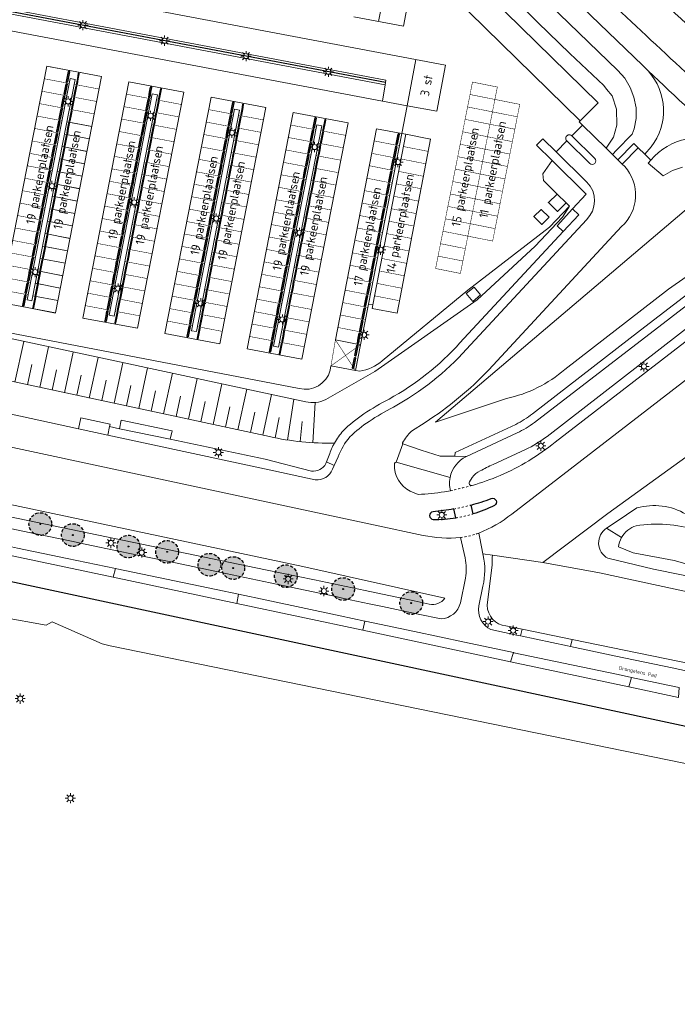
# Model space of a CAD drawing. Header units: metres. Extents: x 147053 to 148259, y 410382 to 411354.
# Tile 13 of 37: x 147576 to 147706, y 410403 to 410597. Entities that reach past the tile are written whole.
import ezdxf
from ezdxf.enums import TextEntityAlignment as Align

# ---------------------------------------------------------------- set-up
doc = ezdxf.new("R2010")
doc.units = ezdxf.units.M
doc.linetypes.add('HIDDEN', pattern=[9.525, 6.35, -3.175])
doc.linetypes.add('XX-HIDDEN', pattern=[4, 2, -2])
doc.layers.add('031___BD_TR110_220x250', color=251, linetype='Continuous')
for name, color, linetype, lineweight in [('B-WE-GR-BEPLANTING_CULTUUR_BOSPLANTSOEN-GV', 90, 'Continuous', 18), ('B-WE-GR-BOOM-S', 90, 'Continuous', 25), ('B-WE-GW-TALUD_KRUIN-G', 90, 'Continuous', 18), ('B-WE-GW-TALUD_TEEN-G', 90, 'Continuous', 18), ('B-WE-GW-TALUDARCERING-S', 90, 'Continuous', 25), ('B-WE-GW-TALUDARCERING_KORT-G', 90, 'Continuous', 18), ('B-WE-GW-TALUDARCERING_LANG-G', 90, 'Continuous', 18), ('B-WE-KL-ET_LS_OV_LICHTMAST-S', 252, 'Continuous', 25), ('B-WE-OG-BEBOUWING_SCHUUR-GV', 7, 'Continuous', 35), ('B-WE-OG-TERREIN_CULTUURSCHEIDING-GV', 7, 'Continuous', 18), ('B-WE-OG-TERREIN_ONBEGROEID-GV', 7, 'Continuous', 18), ('B-WE-OG-WATER-GV', 130, 'Continuous', 18), ('B-WE-OG-WATER_SLOOT-GV', 120, 'Continuous', 18), ('B-WE-OG-WEG-GV', 7, 'Continuous', 18), ('B-WE-VH-KANTVERHARDING-G', 60, 'Continuous', 18), ('B-WE-VH-MATERIAALGRENS-G', 252, 'XX-HIDDEN', 18), ('B-WE-VH-STOOTBAND-S', 252, 'Continuous', 25), ('B-WE-VH-VERHARDING_ASFALT-GV', 252, 'Continuous', 18), ('B-WE-VH-VERHARDING_BEDRIJFSVLOERPLAAT-GV', 252, 'Continuous', 18), ('B-WE-VH-VERHARDING_BETON-GV', 252, 'Continuous', 18), ('B-WE-VH-VERHARDING_TEGEL-GV', 252, 'Continuous', 18), ('B-WE-VW-MARKERING_LANGS_STREEP_DOORGETROKKEN_010-G', 252, 'Continuous', 13), ('T-WE-OG-BEBOUWING_STRAATNAAM-T35', 50, 'Continuous', 35)]:
    doc.layers.add(name, color=color, linetype=linetype, lineweight=lineweight)
doc.layers.add('B-WE-GR-BOOM-A', color=7, linetype='Continuous', lineweight=25, true_color=0x4c994c)
doc.layers.add('Iv-a-hulp', color=161, linetype='Continuous', plot=False)
doc.styles.add('NLCS-ISO-M200-T35', font='NLCS-ISO.TTF', dxfattribs={"height": 0.7})
doc.styles.add('NLCS-ISO-M500-T35', font='NLCS-ISO.TTF', dxfattribs={"height": 1.75})

# ---------------------------------------------------------------- blocks, each defined once
blk = doc.blocks.new('*U8')
at = {"layer": 'B-WE-GR-BOOM-A', "transparency": 33554457}
h = blk.add_hatch(color=256, dxfattribs=at)
h.dxf.hatch_style = 1
edge = h.paths.add_edge_path()
edge.add_arc((0, 0), 2.24, 0, 360)
edge = h.paths.add_edge_path(flags=17)
edge.add_arc((0, 0), 0.088, 0, 360)
at = {"linetype": 'HIDDEN', "ltscale": 0.1}
blk.add_circle((0, 0), 2.24, dxfattribs=at)
at = {"linetype": 'Continuous'}
blk.add_circle((0, 0), 0.088, dxfattribs=at)
blk = doc.blocks.new('*U9')
at = {"layer": 'B-WE-GR-BOOM-A', "transparency": 33554457}
h = blk.add_hatch(color=256, dxfattribs=at)
h.dxf.hatch_style = 1
edge = h.paths.add_edge_path()
edge.add_arc((0, 0), 2.24, 0, 360)
edge = h.paths.add_edge_path(flags=17)
edge.add_arc((0, 0), 0.088, 0, 360)
at = {"linetype": 'HIDDEN', "ltscale": 0.1}
blk.add_circle((0, 0), 2.24, dxfattribs=at)
at = {"linetype": 'Continuous'}
blk.add_circle((0, 0), 0.088, dxfattribs=at)
blk = doc.blocks.new('*U10')
at = {"layer": 'B-WE-GR-BOOM-A', "transparency": 33554457}
h = blk.add_hatch(color=256, dxfattribs=at)
h.dxf.hatch_style = 1
edge = h.paths.add_edge_path()
edge.add_arc((0, 0), 2.24, 0, 360)
edge = h.paths.add_edge_path(flags=17)
edge.add_arc((0, 0), 0.088, 0, 360)
at = {"linetype": 'HIDDEN', "ltscale": 0.1}
blk.add_circle((0, 0), 2.24, dxfattribs=at)
at = {"linetype": 'Continuous'}
blk.add_circle((0, 0), 0.088, dxfattribs=at)
blk = doc.blocks.new('*U11')
at = {"layer": 'B-WE-GR-BOOM-A', "transparency": 33554457}
h = blk.add_hatch(color=256, dxfattribs=at)
h.dxf.hatch_style = 1
edge = h.paths.add_edge_path()
edge.add_arc((0, 0), 2.24, 0, 360)
edge = h.paths.add_edge_path(flags=17)
edge.add_arc((0, 0), 0.088, 0, 360)
at = {"linetype": 'HIDDEN', "ltscale": 0.1}
blk.add_circle((0, 0), 2.24, dxfattribs=at)
at = {"linetype": 'Continuous'}
blk.add_circle((0, 0), 0.088, dxfattribs=at)
blk = doc.blocks.new('*U12')
at = {"layer": 'B-WE-GR-BOOM-A', "transparency": 33554457}
h = blk.add_hatch(color=256, dxfattribs=at)
h.dxf.hatch_style = 1
edge = h.paths.add_edge_path()
edge.add_arc((0, 0), 2.24, 0, 360)
edge = h.paths.add_edge_path(flags=17)
edge.add_arc((0, 0), 0.088, 0, 360)
at = {"linetype": 'HIDDEN', "ltscale": 0.1}
blk.add_circle((0, 0), 2.24, dxfattribs=at)
at = {"linetype": 'Continuous'}
blk.add_circle((0, 0), 0.088, dxfattribs=at)
blk = doc.blocks.new('*U13')
at = {"layer": 'B-WE-GR-BOOM-A', "transparency": 33554457}
h = blk.add_hatch(color=256, dxfattribs=at)
h.dxf.hatch_style = 1
edge = h.paths.add_edge_path()
edge.add_arc((0, 0), 2.24, 0, 360)
edge = h.paths.add_edge_path(flags=17)
edge.add_arc((0, 0), 0.088, 0, 360)
at = {"linetype": 'HIDDEN', "ltscale": 0.1}
blk.add_circle((0, 0), 2.24, dxfattribs=at)
at = {"linetype": 'Continuous'}
blk.add_circle((0, 0), 0.088, dxfattribs=at)
blk = doc.blocks.new('*U14')
at = {"layer": 'B-WE-GR-BOOM-A', "transparency": 33554457}
h = blk.add_hatch(color=256, dxfattribs=at)
h.dxf.hatch_style = 1
edge = h.paths.add_edge_path()
edge.add_arc((0, 0), 2.24, 0, 360)
edge = h.paths.add_edge_path(flags=17)
edge.add_arc((0, 0), 0.088, 0, 360)
at = {"linetype": 'HIDDEN', "ltscale": 0.1}
blk.add_circle((0, 0), 2.24, dxfattribs=at)
at = {"linetype": 'Continuous'}
blk.add_circle((0, 0), 0.088, dxfattribs=at)
blk = doc.blocks.new('*U15')
at = {"layer": 'B-WE-GR-BOOM-A', "transparency": 33554457}
h = blk.add_hatch(color=256, dxfattribs=at)
h.dxf.hatch_style = 1
edge = h.paths.add_edge_path()
edge.add_arc((0, 0), 2.24, 0, 360)
edge = h.paths.add_edge_path(flags=17)
edge.add_arc((0, 0), 0.088, 0, 360)
at = {"linetype": 'HIDDEN', "ltscale": 0.1}
blk.add_circle((0, 0), 2.24, dxfattribs=at)
at = {"linetype": 'Continuous'}
blk.add_circle((0, 0), 0.088, dxfattribs=at)
blk = doc.blocks.new('*U16')
at = {"layer": 'B-WE-GR-BOOM-A', "transparency": 33554457}
h = blk.add_hatch(color=256, dxfattribs=at)
h.dxf.hatch_style = 1
edge = h.paths.add_edge_path()
edge.add_arc((0, 0), 2.24, 0, 360)
edge = h.paths.add_edge_path(flags=17)
edge.add_arc((0, 0), 0.088, 0, 360)
at = {"linetype": 'HIDDEN', "ltscale": 0.1}
blk.add_circle((0, 0), 2.24, dxfattribs=at)
at = {"linetype": 'Continuous'}
blk.add_circle((0, 0), 0.088, dxfattribs=at)
blk = doc.blocks.new('*U31')
at = {"layer": 'B-WE-GW-TALUDARCERING_KORT-G'}
for p, q in [((147498.62, 410625.37), (147499.59, 410623.08)), ((147494.81, 410622.25), (147496.82, 410620.88)), ((147493.21, 410617.56), (147495.36, 410617.16)), ((147492.3, 410612.65), (147494.43, 410612.25)), ((147491.39, 410607.73), (147493.51, 410607.34)), ((147490.48, 410602.81), (147492.58, 410602.42)), ((147489.56, 410597.9), (147491.65, 410597.51)), ((147488.65, 410592.98), (147490.72, 410592.6)), ((147487.74, 410588.06), (147489.8, 410587.68)), ((147486.8, 410583.15), (147488.84, 410582.67)), ((147485.98, 410578.23), (147488.23, 410578.01)), ((147485.84, 410573.23), (147488.27, 410573.33)), ((147486.39, 410568.27), (147488.96, 410568.73)), ((147487.62, 410563.42), (147490.28, 410564.3)), ((147489.5, 410558.8), (147492.18, 410560.11)), ((147492.01, 410554.47), (147494.62, 410556.24)), ((147495.08, 410550.54), (147497.96, 410553.12)), ((147504.78, 410542.74), (147506.34, 410545.49)), ((147509.28, 410540.56), (147510.67, 410544.01)), ((147514.02, 410538.99), (147515.02, 410542.84)), ((147518.9, 410537.93), (147519.75, 410541.87)), ((147523.79, 410536.88), (147524.65, 410540.88)), ((147528.68, 410535.83), (147529.54, 410539.84)), ((147533.57, 410534.78), (147534.43, 410538.79)), ((147538.46, 410533.74), (147539.32, 410537.74)), ((147543.35, 410532.69), (147544.21, 410536.7)), ((147548.24, 410531.64), (147549.1, 410535.65)), ((147553.13, 410530.59), (147553.99, 410534.6)), ((147558.02, 410529.54), (147558.87, 410533.55)), ((147562.9, 410528.5), (147563.76, 410532.5)), ((147567.79, 410527.45), (147568.65, 410531.46)), ((147572.68, 410526.4), (147573.54, 410530.41)), ((147577.57, 410525.35), (147578.43, 410529.36)), ((147582.46, 410524.31), (147583.32, 410528.31)), ((147587.35, 410523.26), (147588.21, 410527.27)), ((147592.24, 410522.21), (147593.1, 410526.22)), ((147597.13, 410521.16), (147597.99, 410525.17)), ((147602.02, 410520.11), (147602.88, 410524.12)), ((147606.91, 410519.07), (147607.77, 410523.08)), ((147611.79, 410518.02), (147612.65, 410522.03)), ((147616.68, 410516.97), (147617.54, 410520.98)), ((147621.57, 410515.92), (147622.43, 410519.93)), ((147626.46, 410514.88), (147627.27, 410518.9)), ((147631.4, 410514.12), (147631.82, 410518.07))]:
    blk.add_line(p, q, dxfattribs=at)
at = {"layer": 'B-WE-GW-TALUDARCERING_LANG-G'}
for p, q in [((147496.49, 410624.09), (147499.64, 410620.24)), ((147493.72, 410620.01), (147498.17, 410618.59)), ((147492.76, 410615.1), (147497.04, 410614.31)), ((147491.84, 410610.19), (147496.1, 410609.4)), ((147490.93, 410605.27), (147495.15, 410604.49)), ((147490.02, 410600.36), (147494.21, 410599.58)), ((147489.11, 410595.44), (147493.27, 410594.67)), ((147488.2, 410590.52), (147492.32, 410589.76)), ((147487.28, 410585.61), (147491.38, 410584.85)), ((147486.31, 410580.7), (147490.59, 410579.99)), ((147485.82, 410575.73), (147490.51, 410575.6)), ((147486.03, 410570.74), (147491.05, 410571.3)), ((147486.92, 410565.82), (147492.17, 410567.16)), ((147488.48, 410561.08), (147493.83, 410563.26)), ((147490.68, 410556.59), (147495.99, 410559.67)), ((147493.48, 410552.45), (147498.27, 410556.2)), ((147502.64, 410544.04), (147505.71, 410548.71)), ((147506.99, 410541.58), (147510.02, 410547.84)), ((147511.62, 410539.7), (147514.07, 410547.07)), ((147516.46, 410538.44), (147517.98, 410546.32)), ((147521.35, 410537.4), (147523.05, 410545.34)), ((147526.24, 410536.35), (147527.96, 410544.37)), ((147531.13, 410535.31), (147532.84, 410543.32)), ((147536.02, 410534.26), (147537.73, 410542.27)), ((147540.9, 410533.21), (147542.62, 410541.23)), ((147545.79, 410532.16), (147547.51, 410540.18)), ((147550.68, 410531.12), (147552.4, 410539.13)), ((147555.57, 410530.07), (147557.29, 410538.08)), ((147560.46, 410529.02), (147562.18, 410537.04)), ((147565.35, 410527.97), (147567.07, 410535.99)), ((147570.24, 410526.92), (147571.96, 410534.94)), ((147575.13, 410525.88), (147576.85, 410533.89)), ((147580.02, 410524.83), (147581.73, 410532.85)), ((147584.91, 410523.78), (147586.62, 410531.8)), ((147589.79, 410522.73), (147591.51, 410530.75)), ((147594.68, 410521.69), (147596.4, 410529.7)), ((147599.57, 410520.64), (147601.29, 410528.66)), ((147604.46, 410519.59), (147606.18, 410527.61)), ((147609.35, 410518.54), (147611.07, 410526.56)), ((147614.24, 410517.49), (147615.96, 410525.51)), ((147619.13, 410516.45), (147620.85, 410524.47)), ((147624.02, 410515.4), (147625.74, 410523.42)), ((147628.92, 410514.44), (147630.16, 410522.47)), ((147633.89, 410513.91), (147634.36, 410521.84))]:
    blk.add_line(p, q, dxfattribs=at)
blk = doc.blocks.new('SKL-ET_OV_LICHTMAST-SO')
at = {"color": 0, "linetype": 'ByBlock', "lineweight": 18}
for points in [[(-1.25, 0), (-2, 0)], [(-1.41, 1.41), (-0.88, 0.88)], [(0, 2), (0, 1.25)], [(0.88, 0.88), (1.41, 1.41)], [(2, 0), (1.25, 0)], [(-1.41, -1.41), (-0.88, -0.88)], [(0, -1.25), (0, -2)], [(0.88, -0.88), (1.41, -1.41)]]:
    blk.add_lwpolyline(points, dxfattribs=at)
blk.add_circle((0, 0), 1, dxfattribs=at)
blk = doc.blocks.new('SVH-STOOTBAND_BOVEN_2X1M')
at = {"flags": 128}
for points in [[(1.25, -0.4), (0.25, -0.4, 1), (0.25, -0.6), (1.25, -0.6)], [(1.25, -0.6), (2.25, -0.6, 1), (2.25, -0.4), (1.25, -0.4)]]:
    blk.add_lwpolyline(points, format="xyb", close=True, dxfattribs=at)

msp = doc.modelspace()

# ---------------------------------------------------------------- linework, layer by layer
for points in [[(147687.09, 410576.59), (147684.99, 410574.45)], [(147684.01, 410573.45), (147681.91, 410571.31)]]:
    msp.add_lwpolyline(points)
at = {"layer": '031___BD_TR110_220x250'}
for points in [[(147665.16, 410501.62, 0.023082), (147669.11, 410502.89, -0.945435), (147669.72, 410501.52, -0.041863), (147665.56, 410499.85)], [(147661.74, 410500.84, -0.022182), (147657.62, 410500.29, 0.945806), (147657.67, 410498.79, 0.042631), (147662.14, 410499.07)]]:
    msp.add_lwpolyline(points, format="xyb", close=True, dxfattribs=at)
at = {"layer": 'B-WE-GR-BEPLANTING_CULTUUR_BOSPLANTSOEN-GV'}
for points in [[(147402.05, 410527.63), (147490.52, 410500), (147507.02, 410495.09), (147516.13, 410492.86), (147563.71, 410481.05), (147581.25, 410477.93), (147582.44, 410478.59), (147592.3, 410474.2), (147593.94, 410473.86), (147822.57, 410427.04), (147830.15, 410426.24), (147833.71, 410425.39), (147835.68, 410436.9), (147826.96, 410438.74), (147817.92, 410439.88)], [(147569.86, 410492.61), (147594.49, 410487.38)], [(147594.95, 410489.07), (147585.44, 410491.08), (147575.62, 410493.12), (147570.25, 410494.26)], [(147619.23, 410484.01), (147614.86, 410484.93), (147605.05, 410486.99), (147595.22, 410489.01), (147594.95, 410489.07), (147594.49, 410487.38), (147618.88, 410482.19)], [(147644.19, 410478.72), (147639.31, 410479.75), (147624.84, 410482.83), (147619.23, 410484.01), (147618.88, 410482.19), (147643.75, 410476.91)], [(147673.48, 410472.49), (147663.81, 410474.58), (147653.99, 410476.66), (147644.23, 410478.71), (147644.19, 410478.72), (147643.75, 410476.91), (147672.94, 410470.7)], [(147696.8, 410467.58), (147694.13, 410468.15), (147683.37, 410470.43), (147673.57, 410472.48), (147673.48, 410472.49), (147672.94, 410470.7), (147696.29, 410465.74)]]:
    msp.add_lwpolyline(points, dxfattribs=at)
for points in [[(147674.88, 410475.81), (147684.13, 410473.83), (147684.73, 410473.71), (147685.1, 410475.09), (147675.2, 410477.12)], [(147696.8, 410467.58), (147696.29, 410465.74), (147706.05, 410463.66), (147706.18, 410465.58), (147703.94, 410466.06)]]:
    msp.add_lwpolyline(points, close=True, dxfattribs=at)
at = {"layer": 'B-WE-GW-TALUD_KRUIN-G'}
msp.add_lwpolyline([(147500.33, 410625.89, 0.292629), (147493.56, 410619.43), (147486.91, 410583.58, 0.247834), (147494.9, 410550.74, 0.169253), (147516.99, 410538.34), (147625.33, 410515.12, 0.060828), (147638.18, 410513.84)], format="xyb", dxfattribs=at)
at = {"layer": 'B-WE-GW-TALUD_TEEN-G'}
msp.add_lwpolyline([(147684.57, 410560.59), (147683.18, 410558.4), (147677.76, 410552.68), (147666.3, 410542.12), (147646.11, 410527.99), (147636.45, 410522.41, -0.167731), (147632.5, 410521.97), (147526.44, 410544.7), (147505.99, 410548.62, -0.402454), (147502.16, 410555.45), (147497.33, 410556.38), (147497.57, 410557.59, -0.217697), (147490.89, 410582.28), (147497.49, 410616.65, -0.416322), (147503.77, 410621.26, -0.412102), (147510.35, 410611.89), (147509.62, 410607.47)], format="xyb", dxfattribs=at)
for points in [[(147585.37, 410577.25), (147590.28, 410576.3)], [(147584.9, 410574.8), (147589.8, 410573.84)], [(147584.42, 410572.35), (147589.32, 410571.39)], [(147583.94, 410569.89), (147588.85, 410568.94)], [(147583.46, 410567.44), (147588.37, 410566.48)], [(147582.98, 410564.99), (147587.89, 410564.03)], [(147582.5, 410562.53), (147587.41, 410561.58)], [(147582.03, 410560.08), (147586.93, 410559.12)], [(147581.55, 410557.62), (147586.45, 410556.67)], [(147581.07, 410555.17), (147585.98, 410554.21)], [(147580.59, 410552.72), (147585.5, 410551.76)], [(147580.11, 410550.26), (147585.02, 410549.31)], [(147579.63, 410547.81), (147584.54, 410546.85)], [(147579.15, 410545.36), (147584.06, 410544.4)], [(147578.68, 410542.9), (147583.58, 410541.94)], [(147578.2, 410540.45), (147583.11, 410539.49)]]:
    msp.add_lwpolyline(points, dxfattribs=at)
at = {"layer": 'B-WE-OG-BEBOUWING_SCHUUR-GV'}
for points in [[(147682.12, 410562.98), (147680.4, 410561.31), (147682.18, 410559.56), (147683.91, 410561.23)], [(147680.53, 410558.38), (147678.96, 410559.92), (147677.52, 410558.53), (147679.09, 410556.99)]]:
    msp.add_lwpolyline(points, close=True, dxfattribs=at)
at = {"layer": 'B-WE-OG-TERREIN_CULTUURSCHEIDING-GV'}
for points in [[(147691.76, 410572.02), (147693.21, 410574.18), (147693.9, 410576.55), (147693.8, 410579.69), (147692.94, 410582.34), (147691.88, 410583.69), (147691.31, 410584.36), (147684.62, 410590.68), (147678.33, 410596.81), (147671.78, 410603.43), (147665.5, 410609.61), (147657.92, 410617.11), (147650.4, 410624.5), (147644.16, 410630.55), (147637.64, 410637.97), (147631.29, 410646.64), (147624.54, 410655.27), (147618.92, 410662.38), (147613.2, 410669.51), (147598.06, 410684.77), (147584.95, 410697.88), (147583.35, 410700.26), (147581.78, 410701.88), (147579.93, 410703.78)], [(147672.12, 410522.65), (147658.08, 410517.98), (147709.38, 410561.43)], [(147718.2, 410552.72), (147718.25, 410552.76), (147717.96, 410553.16), (147715.48, 410551.49), (147713.2, 410550.56), (147704.07, 410544.19), (147683.62, 410528.37)], [(147489.67, 410529.84), (147498.2, 410526.48), (147509.05, 410520.35), (147520.57, 410516.4), (147528.57, 410511.6), (147559.79, 410504.94), (147573.94, 410501.79), (147631.9, 410489.46), (147659.96, 410483.23)], [(147669.85, 410491.64), (147679.26, 410490.25), (147692.1, 410499.95), (147709.85, 410512.74), (147725.73, 410523.36)], [(147656.88, 410482.05), (147653.92, 410482.68), (147644.23, 410484.75), (147634.24, 410486.84), (147624.59, 410488.85), (147528.49, 410508.76)], [(147665.33, 410505.48), (147665.34, 410505.48)], [(147669.33, 410491.71), (147667.46, 410491.99)], [(147669.85, 410491.64), (147669.33, 410491.71)], [(147668.33, 410481.86), (147669.32, 410489.81)], [(147823.83, 410457.81), (147794.51, 410466.11), (147773.46, 410471.53), (147747.46, 410476.45), (147724.43, 410480.83), (147707.83, 410484.46), (147690.44, 410488.23), (147679.26, 410490.25)], [(147674.88, 410475.81), (147675.2, 410477.12), (147672.02, 410477.77)], [(147675.2, 410477.12), (147685.1, 410475.09), (147818.52, 410447.75), (147831.1, 410445.2), (147840.76, 410442.87), (147850.44, 410440.43), (147859.16, 410437.43), (147870.63, 410432.55), (147882.12, 410427.02), (147893.48, 410421.63), (147905.71, 410416.72), (147917.87, 410412.51), (147926.69, 410410.03), (147934.98, 410408.29), (147946.41, 410405.64), (147952.25, 410404.39), (147962.48, 410404.03), (147975.08, 410403.1)]]:
    msp.add_lwpolyline(points, dxfattribs=at)
for points in [[(147683.62, 410528.37, -0.127712), (147672.12, 410522.65)], [(147669.32, 410489.81, -0.061576), (147669.33, 410491.71)], [(147659.96, 410483.23, -0.298647), (147656.88, 410482.05)], [(147668.33, 410481.86, 0.390453), (147672.02, 410477.77)]]:
    msp.add_lwpolyline(points, format="xyb", dxfattribs=at)
at = {"layer": 'B-WE-OG-TERREIN_ONBEGROEID-GV'}
for points in [[(147725.73, 410523.36), (147709.85, 410512.74), (147692.1, 410499.95), (147679.26, 410490.25), (147690.44, 410488.23), (147707.83, 410484.46), (147724.43, 410480.83), (147747.46, 410476.45), (147773.46, 410471.53), (147794.51, 410466.11), (147823.83, 410457.81)], [(147691.87, 410497.06), (147693.79, 410498.33), (147697.86, 410501.03)], [(147790.77, 410469.69), (147769.7, 410474.12), (147748.23, 410478.95), (147728.87, 410482.88), (147712.48, 410486.67), (147701.14, 410488.97), (147692.1, 410491.11)]]:
    msp.add_lwpolyline(points, dxfattribs=at)
for points in [[(147697.86, 410501.03, -0.204038), (147707.55, 410499.8)], [(147692.1, 410491.11, -0.564646), (147691.87, 410497.06)]]:
    msp.add_lwpolyline(points, format="xyb", dxfattribs=at)
at = {"layer": 'B-WE-OG-WATER-GV'}
for points in [[(147697.71, 410497.54, 0.185788), (147694.82, 410495.18)], [(147709.55, 410496.68, 0.113328), (147697.71, 410497.54)], [(147694.82, 410495.18, 0.092677), (147694.2, 410493.38)]]:
    msp.add_lwpolyline(points, format="xyb", dxfattribs=at)
msp.add_lwpolyline([(147694.2, 410493.38), (147697.13, 410492.17), (147705.23, 410490.64), (147714.76, 410487.99), (147791.26, 410471.75)], dxfattribs=at)
at = {"layer": 'B-WE-OG-WATER_SLOOT-GV'}
for points in [[(147697.86, 410501.03), (147693.79, 410498.33), (147691.87, 410497.06)], [(147694.82, 410495.18), (147691.87, 410497.06)], [(147791.26, 410471.75), (147714.76, 410487.99), (147705.23, 410490.64), (147697.13, 410492.17), (147694.2, 410493.38)], [(147692.1, 410491.11), (147701.14, 410488.97)], [(147701.14, 410488.97), (147712.48, 410486.67), (147728.87, 410482.88), (147748.23, 410478.95), (147769.7, 410474.12), (147790.77, 410469.69)]]:
    msp.add_lwpolyline(points, dxfattribs=at)
for points in [[(147707.55, 410499.8, 0.204038), (147697.86, 410501.03)], [(147691.87, 410497.06, 0.564646), (147692.1, 410491.11)], [(147694.82, 410495.18, -0.185788), (147697.71, 410497.54)], [(147697.71, 410497.54, -0.113328), (147709.55, 410496.68)], [(147694.2, 410493.38, -0.092677), (147694.82, 410495.18)]]:
    msp.add_lwpolyline(points, format="xyb", dxfattribs=at)
at = {"layer": 'B-WE-OG-WEG-GV'}
msp.add_lwpolyline([(147665.72, 410544.61), (147667, 410543.07), (147665.46, 410541.79), (147664.18, 410543.33)], close=True, dxfattribs=at)
msp.add_lwpolyline([(147818.52, 410447.75), (147685.1, 410475.09), (147684.73, 410473.71), (147693.68, 410471.82), (147704.79, 410469.47), (147714.47, 410467.41)], dxfattribs=at)
at = {"layer": 'B-WE-VH-KANTVERHARDING-G'}
for points in [[(147661.95, 410511.24), (147659.05, 410511.26), (147655.29, 410512.46), (147651.66, 410513.7, -0.411856), (147651.61, 410513.88, -0.081345), (147653.36, 410516.17), (147656.07, 410517.92, 0.058565), (147668.65, 410528.29), (147694.82, 410556.54, 0.414268), (147695.44, 410568.42), (147694.95, 410568.89), (147694.1, 410569.73), (147693.05, 410570.76), (147691.76, 410572.02), (147687.09, 410576.59)], [(147513.08, 410532.75), (147576.21, 410519.14), (147587.68, 410516.67), (147593.45, 410515.42), (147626.2, 410508.37), (147634.39, 410506.61, 0.345817), (147637.77, 410508.69), (147638.11, 410509.4), (147638.91, 410511.1, -0.095657), (147641.23, 410515.06, -0.055751), (147645, 410518.09, -0.030172), (147649.81, 410520.95, 0.083752), (147664.24, 410532.37), (147687.9, 410557.9, 0.414068), (147688, 410565.34), (147681.91, 410571.31), (147679.29, 410573.87), (147678.03, 410572.59), (147681.11, 410569.58), (147679.32, 410566.98), (147679.4, 410565.64), (147682.12, 410562.98), (147683.91, 410561.23), (147684.57, 410560.59)], [(147512.4, 410526.3), (147592.81, 410509.08), (147645.87, 410497.68), (147655.65, 410495.61, 0.072175), (147663.04, 410495.2), (147663.94, 410491.18, -0.096672), (147664.04, 410487.2), (147663.03, 410482.31, -0.322316), (147659.21, 410479.13), (147654.72, 410480.08), (147647.64, 410481.58), (147645.01, 410482.14), (147640.04, 410483.2), (147638.15, 410483.6), (147635.19, 410484.22), (147625.51, 410486.29), (147615.51, 410488.38), (147605.87, 410490.39), (147601.6, 410491.28), (147595.87, 410492.46), (147588.96, 410493.92), (147586.3, 410494.49), (147576.38, 410496.55), (147569.86, 410497.93)], [(147681.7, 410514, -0.067614), (147670.86, 410507.43)], [(147661.04, 410504.43), (147659.87, 410504.23, -0.029838), (147654.68, 410503.7), (147653.88, 410503.99, -0.285854), (147650.03, 410508.86, -0.042343), (147650, 410509.83, -0.413724), (147650.38, 410510.08), (147660.98, 410507.04)], [(147670.86, 410507.43, -0.030306), (147665.34, 410505.48)], [(147714.47, 410467.41), (147704.79, 410469.47), (147693.68, 410471.82), (147684.73, 410473.71), (147684.13, 410473.83), (147674.88, 410475.81), (147674.42, 410475.9), (147669.04, 410477.05, -0.335657), (147666.64, 410481.71), (147667.48, 410485.63, 0.109956), (147667.53, 410491.65), (147667.46, 410491.99), (147666.84, 410495.08), (147666.65, 410496.06, 0.074364), (147673.16, 410499.84)]]:
    msp.add_lwpolyline(points, format="xyb", dxfattribs=at)
msp.add_lwpolyline([(147689.54, 410570), (147684.99, 410574.45, 1.000022), (147684.01, 410573.45), (147688.55, 410569, 0.999967)], format="xyb", close=True, dxfattribs=at)
msp.add_lwpolyline([(147673.16, 410499.84), (147729.87, 410543.54), (147730.57, 410543.44), (147730.86, 410543.65), (147730.73, 410543.85), (147732.38, 410545.16), (147732.14, 410545.32), (147732.07, 410545.42), (147728.21, 410549.75), (147728.18, 410549.8), (147728.17, 410549.8), (147727.88, 410550.1), (147726.11, 410548.75), (147726.02, 410548.18), (147681.7, 410514)], dxfattribs=at)
at = {"layer": 'B-WE-VH-MATERIAALGRENS-G', "ltscale": 0.2}
for points in [[(147661.04, 410504.43, 0.015559), (147665.33, 410505.48)], [(147665.16, 410501.62, -0.019506), (147661.75, 410500.83)], [(147662.14, 410499.08, 0.034421), (147665.56, 410499.85)], [(147666.65, 410496.06, -0.05406), (147663.04, 410495.2)]]:
    msp.add_lwpolyline(points, format="xyb", dxfattribs=at)
at = {"layer": 'B-WE-VH-VERHARDING_ASFALT-GV'}
for points in [[(147553.71, 410676.77), (147552.78, 410671.85), (147599.25, 410663.04), (147686.68, 410577.41), (147690.18, 410580.98), (147601.67, 410667.67), (147600.74, 410667.84), (147598.78, 410668.22), (147570.51, 410673.58), (147568.54, 410673.95)], [(147528.88, 410607.13), (147528.33, 410603.91), (147647.62, 410581.33), (147648.18, 410584.49)], [(147587, 410585.6), (147578.48, 410541.92), (147577.5, 410542.1), (147586.02, 410585.78)], [(147602.23, 410582.74), (147603.22, 410582.55), (147594.7, 410538.87), (147593.72, 410539.06)], [(147610.92, 410535.83), (147609.94, 410536.01), (147618.45, 410579.69), (147619.43, 410579.5)], [(147627.14, 410532.78), (147626.15, 410532.96), (147634.67, 410576.64), (147635.65, 410576.46)], [(147645.74, 410541.11), (147645.61, 410540.39), (147650.52, 410539.46), (147657.15, 410573.83), (147652.24, 410574.76)]]:
    msp.add_lwpolyline(points, close=True, dxfattribs=at)
for points in [[(147623.82, 410661.48), (147625.39, 410659.55), (147631.96, 410651.36), (147638.25, 410643.5), (147643.54, 410636.82), (147646.25, 410633.91), (147648.41, 410631.82), (147652.81, 410627.65), (147656.71, 410623.76), (147670.67, 410610.04), (147682.51, 410598.5), (147694.09, 410587.36), (147695.46, 410585.83), (147696.52, 410584.02), (147697.26, 410582.06), (147697.68, 410580), (147697.72, 410577.89), (147697.3, 410575.84), (147696.9, 410574.82), (147693.84, 410571.6), (147693.05, 410570.76)], [(147700.08, 410587.26), (147699, 410588.31), (147673.41, 410612.98), (147652.12, 410633.79)], [(147540.64, 410611.05), (147539.68, 410606.04), (147648.34, 410585.43), (147648.18, 410584.49)], [(147540.64, 410611.05), (147660.07, 410588.39), (147658.34, 410579.3), (147652.54, 410580.4), (147651.46, 410574.91), (147652.24, 410574.76)], [(147648.28, 410604.37), (147653.19, 410603.44), (147651.79, 410596.07), (147641.97, 410597.93)], [(147648.28, 410604.37), (147646.88, 410597)], [(147581.39, 410588.18), (147572.3, 410541.55), (147583.11, 410539.52)], [(147581.39, 410588.18), (147592.2, 410586.15), (147583.11, 410539.52)], [(147652.54, 410580.4), (147654.26, 410589.5)], [(147608.42, 410583.1), (147597.61, 410585.13), (147588.52, 410538.51), (147599.33, 410536.48)], [(147608.42, 410583.1), (147599.33, 410536.48)], [(147613.82, 410582.09), (147624.63, 410580.05), (147615.55, 410533.43), (147604.73, 410535.46)], [(147613.82, 410582.09), (147604.73, 410535.46)], [(147647.62, 410581.33), (147652.54, 410580.4)], [(147630.04, 410579.04), (147620.95, 410532.41), (147631.76, 410530.38)], [(147630.04, 410579.04), (147640.85, 410577.01), (147631.76, 410530.38)], [(147687.09, 410576.59), (147686.47, 410577.2), (147686.68, 410577.41)], [(147637.33, 410528.21), (147637.48, 410529.06), (147642.29, 410528.19), (147643.28, 410533.24), (147638.36, 410534.2), (147646.48, 410575.85), (147651.46, 410574.91)], [(147643.28, 410533.24), (147644.86, 410541.27), (147651.46, 410574.91)], [(147694.1, 410569.73), (147697.24, 410572.95), (147698.1, 410572.11), (147699.43, 410570.81)], [(147700.67, 410572.27), (147699.43, 410570.81), (147700.61, 410569.65), (147701.34, 410570.45)], [(147700.61, 410569.65), (147700.08, 410569.07), (147703.03, 410566.57), (147704.86, 410567.6), (147706.84, 410568.29)], [(147647.61, 410530.05), (147664.49, 410544.03), (147680.63, 410556.44), (147684.57, 410560.59)], [(147680.12, 410515.16), (147713.31, 410540.83), (147725.3, 410550.11), (147725.86, 410550.04), (147727.09, 410550.99), (147726.85, 410551.29), (147726.89, 410551.32), (147726.77, 410551.39), (147724.47, 410553.97), (147722.52, 410552.45), (147704.47, 410538.53), (147677.64, 410517.9)], [(147505.99, 410548.62), (147526.44, 410544.7), (147631.19, 410524.6)], [(147645.74, 410541.11), (147644.86, 410541.27)], [(147642.29, 410528.19), (147643.19, 410528.03)], [(147674.21, 410515.85), (147664.2, 410511.22)], [(147650.38, 410510.08), (147651.66, 410513.7)], [(147669.5, 410509.61), (147675.85, 410512.54)], [(147664.79, 410506.2), (147665.35, 410507.05)], [(147660.86, 410505.47), (147661.04, 410504.43)], [(147665.34, 410505.48), (147665.33, 410505.48)], [(147575.62, 410493.12), (147585.44, 410491.08), (147594.95, 410489.07), (147595.22, 410489.01), (147605.05, 410486.99), (147614.86, 410484.93), (147619.23, 410484.01), (147624.84, 410482.83), (147639.31, 410479.75), (147644.19, 410478.72), (147644.23, 410478.71), (147653.99, 410476.66), (147663.81, 410474.58), (147673.48, 410472.49), (147673.57, 410472.48), (147683.37, 410470.43), (147694.13, 410468.15), (147696.8, 410467.58), (147703.94, 410466.06), (147706.18, 410465.58)]]:
    msp.add_lwpolyline(points, dxfattribs=at)
for points in [[(147725.26, 410580.6, -0.010217), (147690.26, 410612.96)], [(147687.17, 410606.11, 0.008376), (147718.21, 410577.24)], [(147700.08, 410587.26, -0.363491), (147700.67, 410572.27)], [(147716.47, 410572.05, -0.004025), (147700.08, 410587.26)], [(147716.47, 410572.05, 0.358016), (147701.34, 410570.45)], [(147643.19, 410528.03, 0.141858), (147647.61, 410530.05)], [(147631.19, 410524.6, 0.407695), (147637.33, 410528.21)], [(147677.64, 410517.9, -0.051316), (147674.21, 410515.85)], [(147675.85, 410512.54, 0.059365), (147680.12, 410515.16)], [(147660.98, 410507.04, -0.231361), (147664.2, 410511.22)], [(147665.35, 410507.05, -0.148495), (147666.92, 410508.34)], [(147666.92, 410508.34, -0.02685), (147669.5, 410509.61)], [(147660.98, 410507.04, 0.065891), (147660.86, 410505.47)], [(147665.33, 410505.48, -0.671632), (147664.79, 410506.2)]]:
    msp.add_lwpolyline(points, format="xyb", dxfattribs=at)
at = {"layer": 'B-WE-VH-VERHARDING_BEDRIJFSVLOERPLAAT-GV'}
msp.add_lwpolyline([(147667, 410543.07), (147665.72, 410544.61), (147664.18, 410543.33), (147665.46, 410541.79)], close=True, dxfattribs=at)
at = {"layer": 'B-WE-VH-VERHARDING_BETON-GV'}
for points in [[(147685.15, 410560.03), (147682.09, 410556.72), (147683.31, 410555.59), (147686.37, 410558.9)], [(147595.73, 410516.68), (147605.76, 410514.58), (147606.12, 410516.25), (147596.09, 410518.35)]]:
    msp.add_lwpolyline(points, close=True, dxfattribs=at)
msp.add_lwpolyline([(147593.45, 410515.42), (147593.81, 410517.09), (147593.91, 410517.57), (147588.14, 410518.82), (147587.68, 410516.67)], dxfattribs=at)
at = {"layer": 'B-WE-VH-VERHARDING_TEGEL-GV'}
msp.add_lwpolyline([(147694.95, 410568.89), (147698.1, 410572.11), (147697.24, 410572.95), (147694.1, 410569.73)], close=True, dxfattribs=at)
for points in [[(147681.11, 410569.58), (147687.87, 410562.96), (147685.15, 410560.03), (147686.37, 410558.9), (147683.31, 410555.59), (147662.92, 410533.59)], [(147677.64, 410517.9), (147704.47, 410538.53), (147722.52, 410552.45), (147724.47, 410553.97), (147724.43, 410554.01), (147724.41, 410554.13), (147722.6, 410556.1), (147718.25, 410552.76), (147718.2, 410552.72), (147718.93, 410551.79), (147698.59, 410536.09), (147677.22, 410519.62)], [(147595.73, 410516.68), (147593.81, 410517.08)], [(147673.93, 410517.51), (147661.96, 410511.98), (147661.95, 410511.24), (147664.2, 410511.22)], [(147664.2, 410511.22), (147674.21, 410515.85)], [(147633.62, 410508.32), (147624.5, 410510.66), (147605.76, 410514.58)], [(147638.11, 410509.4), (147636.6, 410510.12), (147636.48, 410509.8)], [(147637.13, 410511.46), (147636.6, 410510.12)]]:
    msp.add_lwpolyline(points, dxfattribs=at)
for points in [[(147662.92, 410533.59, -0.083757), (147648.94, 410522.53)], [(147648.94, 410522.53, 0.030283), (147643.99, 410519.58)], [(147643.99, 410519.58, 0.055834), (147639.87, 410516.24)], [(147677.22, 410519.62, -0.052694), (147673.93, 410517.51)], [(147674.21, 410515.85, 0.051316), (147677.64, 410517.9)], [(147639.87, 410516.24, 0.053105), (147638.18, 410513.84)], [(147638.18, 410513.84, 0.046729), (147637.13, 410511.46)], [(147636.48, 410509.8, -0.307013), (147633.62, 410508.32)]]:
    msp.add_lwpolyline(points, format="xyb", dxfattribs=at)
at = {"layer": 'B-WE-VW-MARKERING_LANGS_STREEP_DOORGETROKKEN_010-G', "const_width": 0.1}
for points in [[(147581.39, 410588.18), (147572.3, 410541.55)], [(147581.39, 410588.18), (147592.2, 410586.15)], [(147580.93, 410585.72), (147585.83, 410584.8)], [(147583.11, 410539.52), (147592.2, 410586.15)], [(147586.81, 410584.62), (147591.74, 410583.69)], [(147597.61, 410585.13), (147588.52, 410538.51)], [(147597.61, 410585.13), (147608.42, 410583.1)], [(147580.43, 410583.27), (147585.35, 410582.35)], [(147586.33, 410582.16), (147591.28, 410581.23)], [(147597.15, 410582.67), (147602.04, 410581.75)], [(147599.33, 410536.48), (147608.42, 410583.1)], [(147613.82, 410582.08), (147604.73, 410535.46)], [(147613.82, 410582.08), (147624.63, 410580.05)], [(147664.93, 410582.61), (147669.83, 410581.64)], [(147579.95, 410580.82), (147584.87, 410579.89)], [(147596.65, 410580.22), (147601.56, 410579.3)], [(147603.03, 410581.57), (147607.96, 410580.64)], [(147615.55, 410533.43), (147624.63, 410580.05)], [(147664.44, 410580.16), (147674.25, 410578.22)], [(147669.83, 410581.64), (147664.49, 410554.67)], [(147579.48, 410578.36), (147584.39, 410577.44)], [(147585.85, 410579.71), (147590.82, 410578.78)], [(147602.55, 410579.12), (147607.49, 410578.19)], [(147613.36, 410579.63), (147618.26, 410578.71)], [(147619.24, 410578.52), (147624.17, 410577.6)], [(147630.04, 410579.04), (147620.95, 410532.41)], [(147630.04, 410579.04), (147640.85, 410577.01)], [(147585.37, 410577.25), (147590.35, 410576.32)], [(147596.17, 410577.77), (147601.09, 410576.85)], [(147602.07, 410576.66), (147607.03, 410575.73)], [(147612.87, 410577.18), (147617.78, 410576.25)], [(147618.76, 410576.07), (147623.71, 410575.14)], [(147629.58, 410576.58), (147634.48, 410575.66)], [(147631.76, 410530.38), (147640.85, 410577.01)], [(147663.95, 410577.71), (147673.76, 410575.77)], [(147579, 410575.91), (147583.91, 410574.99)], [(147584.9, 410574.8), (147589.81, 410573.88)], [(147595.69, 410575.32), (147600.61, 410574.39)], [(147601.59, 410574.21), (147606.57, 410573.27)], [(147612.39, 410574.72), (147617.3, 410573.8)], [(147629.08, 410574.13), (147634, 410573.21)], [(147635.46, 410575.48), (147640.39, 410574.55)], [(147637.48, 410529.06), (147638.36, 410534.2), (147646.48, 410575.85), (147651.46, 410574.91)], [(147652.24, 410574.76), (147657.15, 410573.83), (147650.52, 410539.46), (147645.61, 410540.39)], [(147663.47, 410575.26), (147673.28, 410573.31)], [(147578.52, 410573.45), (147583.43, 410572.53)], [(147584.42, 410572.35), (147589.33, 410571.42)], [(147595.22, 410572.86), (147600.13, 410571.94)], [(147611.91, 410572.27), (147616.82, 410571.35)], [(147618.28, 410573.62), (147623.25, 410572.68)], [(147634.98, 410573.02), (147639.93, 410572.09)], [(147646.07, 410573.45), (147650.99, 410572.49)], [(147651.76, 410572.35), (147656.68, 410571.39)], [(147662.98, 410572.8), (147672.79, 410570.86)], [(147578.04, 410571), (147582.96, 410570.08)], [(147594.74, 410570.41), (147599.65, 410569.49)], [(147601.11, 410571.75), (147606.03, 410570.83)], [(147617.81, 410571.16), (147622.79, 410570.23)], [(147628.6, 410571.68), (147633.52, 410570.75)], [(147634.5, 410570.57), (147639.47, 410569.64)], [(147645.59, 410571), (147650.5, 410570.03)], [(147662.5, 410570.35), (147672.31, 410568.41)], [(147577.56, 410568.55), (147582.48, 410567.62)], [(147583.94, 410569.89), (147588.85, 410568.97)], [(147600.63, 410569.3), (147605.55, 410568.38)], [(147611.43, 410569.82), (147616.35, 410568.89)], [(147617.33, 410568.71), (147622.24, 410567.78)], [(147628.13, 410569.22), (147633.04, 410568.3)], [(147645.11, 410568.55), (147650.02, 410567.58)], [(147651.28, 410569.9), (147656.2, 410568.94)], [(147583.46, 410567.44), (147588.37, 410566.52)], [(147594.26, 410567.95), (147599.17, 410567.03)], [(147600.16, 410566.85), (147605.07, 410565.92)], [(147610.95, 410567.36), (147615.87, 410566.44)], [(147616.85, 410566.25), (147621.76, 410565.33)], [(147627.65, 410566.77), (147632.56, 410565.85)], [(147634.02, 410568.11), (147639, 410567.18)], [(147650.8, 410567.45), (147655.72, 410566.48)], [(147662.01, 410567.9), (147671.82, 410565.96)], [(147577.08, 410566.09), (147582, 410565.17)], [(147582.98, 410564.99), (147587.9, 410564.06)], [(147593.78, 410565.5), (147598.69, 410564.58)], [(147599.68, 410564.39), (147604.59, 410563.47)], [(147610.47, 410564.91), (147615.39, 410563.98)], [(147627.17, 410564.31), (147632.08, 410563.39)], [(147633.55, 410565.66), (147638.46, 410564.74)], [(147644.62, 410566.09), (147649.54, 410565.13)], [(147650.32, 410564.99), (147655.23, 410564.03)], [(147661.53, 410565.45), (147671.34, 410563.5)], [(147576.61, 410563.64), (147581.52, 410562.72)], [(147582.5, 410562.53), (147587.42, 410561.61)], [(147593.3, 410563.05), (147598.22, 410562.12)], [(147610, 410562.45), (147614.91, 410561.53)], [(147616.37, 410563.8), (147621.29, 410562.88)], [(147633.07, 410563.21), (147637.98, 410562.28)], [(147644.14, 410563.64), (147649.06, 410562.67)], [(147649.84, 410562.54), (147654.75, 410561.58)], [(147661.04, 410562.99), (147670.85, 410561.05)], [(147576.13, 410561.19), (147581.04, 410560.26)], [(147592.82, 410560.59), (147597.74, 410559.67)], [(147599.2, 410561.94), (147604.11, 410561.02)], [(147615.89, 410561.35), (147620.81, 410560.42)], [(147626.69, 410561.86), (147631.61, 410560.94)], [(147632.59, 410560.75), (147637.5, 410559.83)], [(147643.66, 410561.19), (147648.58, 410560.22)], [(147660.55, 410560.54), (147670.36, 410558.6)], [(147575.65, 410558.73), (147580.56, 410557.81)], [(147582.02, 410560.08), (147586.94, 410559.15)], [(147598.72, 410559.49), (147603.63, 410558.56)], [(147609.52, 410560), (147614.43, 410559.08)], [(147615.41, 410558.89), (147620.33, 410557.97)], [(147626.21, 410559.41), (147631.13, 410558.48)], [(147643.18, 410558.73), (147648.1, 410557.77)], [(147649.35, 410560.09), (147654.27, 410559.12)], [(147581.55, 410557.62), (147586.46, 410556.7)], [(147592.35, 410558.14), (147597.26, 410557.22)], [(147598.24, 410557.03), (147603.16, 410556.11)], [(147609.04, 410557.55), (147613.95, 410556.62)], [(147625.73, 410556.95), (147630.65, 410556.03)], [(147632.11, 410558.3), (147637.02, 410557.38)], [(147648.93, 410557.62), (147653.79, 410556.67)], [(147660.07, 410558.09), (147669.88, 410556.15)], [(147575.17, 410556.28), (147580.09, 410555.35)], [(147581.07, 410555.17), (147585.98, 410554.25)], [(147591.87, 410555.69), (147596.78, 410554.76)], [(147608.56, 410555.09), (147613.48, 410554.17)], [(147614.94, 410556.44), (147619.85, 410555.51)], [(147631.63, 410555.85), (147636.55, 410554.92)], [(147642.7, 410556.28), (147647.62, 410555.31)], [(147648.46, 410555.17), (147653.31, 410554.22)], [(147659.58, 410555.64), (147664.49, 410554.67)], [(147574.69, 410553.82), (147579.61, 410552.9)], [(147580.59, 410552.72), (147585.5, 410551.79)], [(147591.39, 410553.23), (147596.3, 410552.31)], [(147597.76, 410554.58), (147602.68, 410553.65)], [(147608.08, 410552.64), (147613, 410551.71)], [(147614.46, 410553.98), (147619.37, 410553.06)], [(147625.26, 410554.5), (147630.17, 410553.58)], [(147631.15, 410553.39), (147636.07, 410552.47)], [(147642.22, 410553.83), (147647.13, 410552.86)], [(147647.98, 410552.71), (147652.83, 410551.76)], [(147659.1, 410553.18), (147664, 410552.21)], [(147574.21, 410551.37), (147579.13, 410550.45)], [(147590.91, 410550.78), (147595.82, 410549.85)], [(147597.29, 410552.12), (147602.2, 410551.2)], [(147613.98, 410551.53), (147618.89, 410550.61)], [(147624.78, 410552.05), (147629.69, 410551.12)], [(147630.67, 410550.94), (147635.59, 410550.01)], [(147641.74, 410551.37), (147646.65, 410550.41)], [(147658.61, 410550.73), (147663.52, 410549.76)], [(147573.74, 410548.92), (147578.65, 410547.99)], [(147580.11, 410550.26), (147585.03, 410549.34)], [(147596.81, 410549.67), (147601.72, 410548.75)], [(147607.6, 410550.18), (147612.52, 410549.26)], [(147613.5, 410549.08), (147618.42, 410548.15)], [(147624.3, 410549.59), (147629.21, 410548.67)], [(147641.25, 410548.92), (147646.17, 410547.96)], [(147647.51, 410550.26), (147652.35, 410549.31)], [(147579.63, 410547.81), (147584.55, 410546.88)], [(147590.43, 410548.32), (147595.35, 410547.4)], [(147596.33, 410547.22), (147601.24, 410546.29)], [(147607.13, 410547.73), (147612.04, 410546.81)], [(147623.82, 410547.14), (147628.74, 410546.21)], [(147630.2, 410548.48), (147635.11, 410547.56)], [(147647.04, 410547.8), (147651.86, 410546.86)], [(147573.26, 410546.46), (147578.17, 410545.54)], [(147579.15, 410545.35), (147584.07, 410544.43)], [(147589.95, 410545.87), (147594.87, 410544.95)], [(147606.65, 410545.28), (147611.56, 410544.35)], [(147613.02, 410546.62), (147617.94, 410545.7)], [(147629.72, 410546.03), (147634.63, 410545.11)], [(147640.77, 410546.47), (147645.69, 410545.5)], [(147646.56, 410545.35), (147651.38, 410544.4)], [(147572.78, 410544.01), (147577.69, 410543.09)], [(147589.47, 410543.42), (147594.39, 410542.49)], [(147595.85, 410544.76), (147600.77, 410543.84)], [(147612.54, 410544.17), (147617.46, 410543.25)], [(147623.34, 410544.68), (147628.26, 410543.76)], [(147629.24, 410543.58), (147634.15, 410542.65)], [(147640.29, 410544.01), (147645.21, 410543.05)], [(147572.3, 410541.55), (147583.11, 410539.52)], [(147578.68, 410542.9), (147583.59, 410541.98)], [(147595.37, 410542.31), (147600.29, 410541.38)], [(147606.17, 410542.82), (147611.08, 410541.9)], [(147612.07, 410541.71), (147616.98, 410540.79)], [(147622.86, 410542.23), (147627.78, 410541.31)], [(147628.76, 410541.12), (147633.68, 410540.2)], [(147639.81, 410541.56), (147644.73, 410540.6)], [(147646.09, 410542.89), (147650.9, 410541.95)], [(147589, 410540.96), (147593.91, 410540.04)], [(147594.89, 410539.85), (147599.81, 410538.93)], [(147605.69, 410540.37), (147610.61, 410539.45)], [(147611.59, 410539.26), (147616.5, 410538.34)], [(147622.39, 410539.78), (147627.3, 410538.85)], [(147639.33, 410539.11), (147644.24, 410538.14)], [(147588.52, 410538.51), (147599.33, 410536.48)], [(147605.21, 410537.91), (147610.13, 410536.99)], [(147621.91, 410537.32), (147626.82, 410536.4)], [(147628.28, 410538.67), (147633.2, 410537.74)], [(147604.73, 410535.46), (147615.55, 410533.43)], [(147611.11, 410536.81), (147616.02, 410535.88)], [(147627.8, 410536.21), (147632.72, 410535.29)], [(147638.85, 410536.65), (147643.76, 410535.69)], [(147621.43, 410534.87), (147626.34, 410533.95)], [(147627.33, 410533.76), (147632.24, 410532.84)], [(147637.48, 410529.06), (147643.28, 410533.24)], [(147638.36, 410534.2), (147643.28, 410533.24)], [(147638.36, 410534.2), (147642.29, 410528.19)], [(147620.95, 410532.41), (147631.76, 410530.38)]]:
    msp.add_lwpolyline(points, dxfattribs=at)
at = {"layer": 'B-WE-VW-MARKERING_LANGS_STREEP_DOORGETROKKEN_010-G'}
msp.add_lwpolyline([(147663.03, 410547.31, 0.1, 0.1, 0), (147658.13, 410548.28, 0.1, 0.1, 0), (147665.41, 410585.07, 0.1, 0.1, 0), (147670.32, 410584.09, 0.1, 0.1, 0), (147669.83, 410581.64, 0.1, 0.1, 0), (147674.74, 410580.67, 0.1, 0.1, 0), (147669.39, 410553.7, 0.1, 0.1, 0), (147664.49, 410554.67, 0.1, 0.1, 0), (147663.03, 410547.31, 0, 0, 0)], format="xyseb", dxfattribs=at)
at = {"layer": 'Defpoints'}
msp.add_lwpolyline([(147396.55, 410897.53), (148021.59, 410763.53), (147945.15, 410406.97), (147320.11, 410540.97)], close=True, dxfattribs=at)
at = {"layer": 'Iv-a-hulp'}
msp.add_lwpolyline([(147648.25, 410584.96), (147539.6, 410605.58)], dxfattribs=at)

# ---------------------------------------------------------------- block references
at = {"layer": 'B-WE-GR-BOOM-S', "zscale": 2}
for name, p in [('*U8', (147580.13, 410497.85, 7.26)), ('*U9', (147586.55, 410495.69, 7.38)), ('*U10', (147597.51, 410493.43, 7.4)), ('*U11', (147605.15, 410492.38, 7.58)), ('*U12', (147613.49, 410489.83, 7.3)), ('*U13', (147618.2, 410489.18, 7.46)), ('*U14', (147628.58, 410487.58, 7.51)), ('*U15', (147639.88, 410485.04, 7.27)), ('*U16', (147653.32, 410482.27, 7.25))]:
    msp.add_blockref(name, p, dxfattribs=at)
at = {"layer": 'B-WE-GW-TALUDARCERING-S'}
msp.add_blockref('*U31', (0, 0), dxfattribs=at)
at = {"layer": 'B-WE-KL-ET_LS_OV_LICHTMAST-S', "xscale": 0.5, "yscale": 0.5, "zscale": 0.5}
for p in [(147588.54, 410596.29), (147604.65, 410593.23), (147620.72, 410590.19), (147636.97, 410587.1), (147585.6, 410581.26), (147601.88, 410578.42), (147617.95, 410575.07), (147634.25, 410572.25), (147650.7, 410569.28), (147582.43, 410564.55), (147598.66, 410561.33), (147614.85, 410558.15), (147631.3, 410555.33), (147647.28, 410551.99), (147579.12, 410547.57), (147595.48, 410544.33), (147611.79, 410541.41), (147627.9, 410538.24), (147644.02, 410535.2), (147699.24, 410528.96), (147678.89, 410513.29), (147615.26, 410512.01), (147659.35, 410499.66), (147594.06, 410494.13), (147600.14, 410492.24), (147629.04, 410487.03), (147636.09, 410484.65), (147668.49, 410478.61), (147673.44, 410476.84), (147576.16, 410463.41), (147586.05, 410443.76)]:
    msp.add_blockref('SKL-ET_OV_LICHTMAST-SO', p, dxfattribs=at)
at = {"layer": 'B-WE-VH-STOOTBAND-S', "xscale": -1, "rotation": 258.9702813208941}
for p in [(147585.84, 410584.81), (147585.36, 410582.35), (147602.05, 410581.74), (147584.88, 410579.9), (147601.57, 410579.29), (147618.27, 410578.71), (147584.4, 410577.44), (147601.09, 410576.83), (147617.79, 410576.26), (147634.49, 410575.67), (147583.92, 410574.99), (147600.62, 410574.38), (147617.31, 410573.8), (147583.45, 410572.54), (147600.14, 410571.92), (147634.01, 410573.21), (147650.89, 410572.48), (147582.97, 410570.08), (147616.84, 410571.35), (147633.53, 410570.76), (147650.41, 410570.02), (147599.66, 410569.47), (147616.36, 410568.9), (147633.05, 410568.3), (147582.49, 410567.63), (147599.18, 410567.02), (147615.88, 410566.44), (147632.57, 410565.85), (147649.93, 410567.57), (147582.01, 410565.18), (147598.7, 410564.56), (147615.4, 410563.99), (147649.45, 410565.11), (147581.53, 410562.72), (147598.22, 410562.11), (147632.1, 410563.4), (147648.97, 410562.66), (147581.05, 410560.27), (147614.92, 410561.54), (147631.62, 410560.94), (147648.5, 410560.21), (147597.75, 410559.66), (147614.44, 410559.08), (147631.14, 410558.49), (147580.58, 410557.81), (147597.27, 410557.2), (147613.96, 410556.63), (147648.02, 410557.75), (147580.1, 410555.36), (147596.79, 410554.75), (147613.49, 410554.17), (147630.66, 410556.04), (147647.54, 410555.3), (147579.62, 410552.91), (147596.31, 410552.29), (147630.18, 410553.58), (147647.06, 410552.85), (147579.14, 410550.45), (147613.01, 410551.72), (147629.7, 410551.13), (147646.58, 410550.39), (147595.83, 410549.84), (147612.53, 410549.27), (147629.23, 410548.67), (147578.66, 410548), (147595.35, 410547.39), (147612.05, 410546.81), (147646.1, 410547.94), (147578.18, 410545.54), (147594.88, 410544.93), (147628.75, 410546.22), (147645.63, 410545.48), (147577.71, 410543.09), (147611.57, 410544.36), (147628.27, 410543.77), (147645.15, 410543.03), (147577.23, 410540.64), (147594.4, 410542.48), (147611.09, 410541.91), (147627.79, 410541.31), (147644.67, 410540.58), (147593.92, 410540.03), (147610.62, 410539.45), (147627.31, 410538.86), (147593.44, 410537.57), (147610.14, 410537), (147644.19, 410538.12), (147626.83, 410536.4), (147643.71, 410535.67), (147609.66, 410534.54), (147626.36, 410533.95), (147643.23, 410533.22), (147625.88, 410531.5), (147642.76, 410530.76), (147642.28, 410528.31)]:
    msp.add_blockref('SVH-STOOTBAND_BOVEN_2X1M', p, dxfattribs=at)
at = {"layer": 'B-WE-VH-STOOTBAND-S', "rotation": 78.96883020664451}
for p in [(147586.8, 410584.62), (147586.32, 410582.16), (147603.02, 410581.57), (147585.84, 410579.71), (147602.54, 410579.12), (147619.23, 410578.52), (147585.36, 410577.26), (147602.06, 410576.66), (147618.75, 410576.07), (147584.89, 410574.8), (147601.58, 410574.21), (147635.45, 410575.48), (147584.41, 410572.35), (147618.27, 410573.62), (147634.97, 410573.02), (147583.93, 410569.9), (147601.1, 410571.76), (147617.8, 410571.16), (147634.49, 410570.57), (147600.62, 410569.3), (147617.32, 410568.71), (147634.01, 410568.12), (147583.45, 410567.44), (147600.15, 410566.85), (147616.84, 410566.26), (147582.97, 410564.99), (147599.67, 410564.4), (147633.54, 410565.66), (147582.49, 410562.53), (147616.36, 410563.8), (147633.06, 410563.21), (147599.19, 410561.94), (147615.88, 410561.35), (147632.58, 410560.76), (147582.02, 410560.08), (147598.71, 410559.49), (147615.41, 410558.89), (147632.1, 410558.3), (147581.54, 410557.63), (147598.23, 410557.03), (147614.93, 410556.44), (147581.06, 410555.17), (147597.75, 410554.58), (147631.62, 410555.85), (147580.58, 410552.72), (147614.45, 410553.99), (147631.14, 410553.39), (147597.28, 410552.13), (147613.97, 410551.53), (147630.67, 410550.94), (147580.1, 410550.26), (147596.8, 410549.67), (147613.49, 410549.08), (147579.62, 410547.81), (147596.32, 410547.22), (147613.01, 410546.63), (147630.19, 410548.49), (147579.15, 410545.36), (147595.84, 410544.76), (147629.71, 410546.03), (147578.67, 410542.9), (147612.54, 410544.17), (147629.23, 410543.58), (147595.36, 410542.31), (147612.06, 410541.72), (147628.75, 410541.12), (147578.19, 410540.45), (147594.88, 410539.86), (147611.58, 410539.26), (147594.41, 410537.4), (147628.27, 410538.67), (147611.1, 410536.81), (147627.8, 410536.22), (147610.62, 410534.36), (147627.32, 410533.76), (147626.84, 410531.31)]:
    msp.add_blockref('SVH-STOOTBAND_BOVEN_2X1M', p, dxfattribs=at)

# ---------------------------------------------------------------- texts
at = {"layer": 'Iv-a-hulp', "char_height": 1.75, "attachment_point": 5, "rotation": 78.9695, "style": 'NLCS-ISO-M500-T35'}
for s, width, insert in [('3 st', 12.0394, (147656.34, 410584.39)), ('11 parkeerplaatsen', 20.1188, (147669.63, 410567.75)), ('19 parkeerplaatsen', 20.989, (147580.26, 410566.75)), ('19 parkeerplaatsen', 20.4959, (147585.66, 410565.74)), ('15 parkeerplaatsen', 21.113, (147664.24, 410566.27)), ('19 parkeerplaatsen', 21.0256, (147596.47, 410563.71)), ('19 parkeerplaatsen', 20.7758, (147601.88, 410562.69)), ('19 parkeerplaatsen', 20.5423, (147612.69, 410560.66)), ('19 parkeerplaatsen', 21.2258, (147618.09, 410559.64)), ('19 parkeerplaatsen', 21.5189, (147634.31, 410556.6)), ('19 parkeerplaatsen', 21.442, (147628.91, 410557.61)), ('14 parkeerplaatsen', 20.4785, (147651.38, 410557.11)), ('17 parkeerplaatsen', 21.1823, (147644.91, 410554.55))]:
    msp.add_mtext_dynamic_manual_height_columns(s, width=width, gutter_width=2.5, heights=[0], dxfattribs=dict(at, insert=insert))
at = {"layer": 'T-WE-OG-BEBOUWING_STRAATNAAM-T35', "style": 'NLCS-ISO-M200-T35'}
msp.add_text('Drongelens Pad', height=0.7, rotation=347.8, dxfattribs=at).set_placement((147698.02, 410468.63), align=Align.MIDDLE)

doc.saveas('drawing.dxf')
